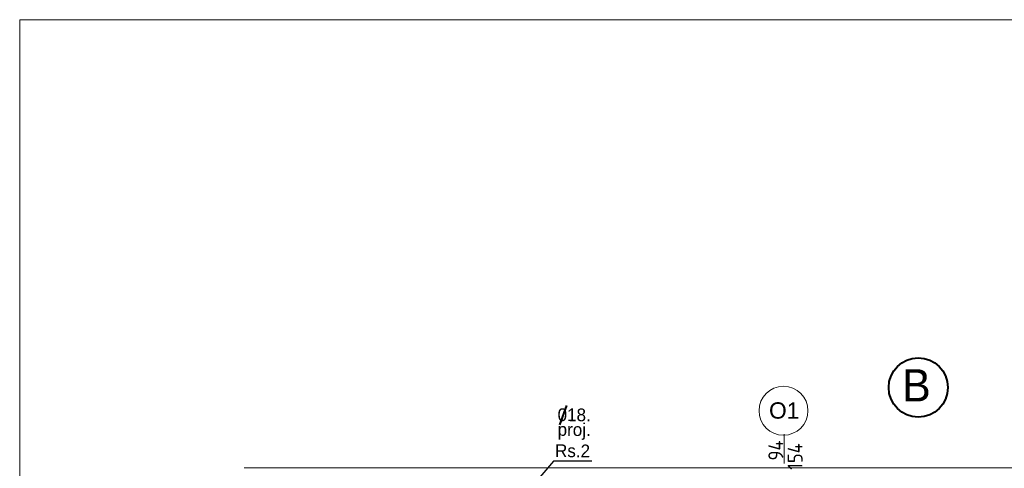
# Model space of a CAD drawing. Header units: millimetres. Extents: x 5545 to 136433, y -146986 to -36607.
# Tile 153 of 159: x 35026 to 35992, y -46570 to -46131. Entities that reach past the tile are written whole.
import ezdxf

# ---------------------------------------------------------------- set-up
doc = ezdxf.new("R2010")
doc.units = ezdxf.units.MM
doc.header["$LTSCALE"] = 8
doc.layers.add('Arc_opisy', color=18, linetype='Continuous')
doc.layers.add('AREA', color=250, linetype='Continuous')
for name, color, linetype, lineweight in [('cienk.', 161, 'Continuous', 15), ('Standard', 7, 'Continuous', 25), ('widok', 2, 'Continuous', 20)]:
    doc.layers.add(name, color=color, linetype=linetype, lineweight=lineweight)
doc.styles.add('ISOCP', font='ISOCP.SHX')
doc.styles.add('leszek', font='simplex.shx')

# ---------------------------------------------------------------- blocks, each defined once
blk = doc.blocks.new('G$C8C1C8AAF')
at = {"layer": 'Arc_opisy', "color": 250, "lineweight": 20, "ltscale": 0.5}
blk.add_line((0, 0), (0, 2926.26), dxfattribs=at)
at = {"layer": 'Arc_opisy', "color": 170, "lineweight": 20, "ltscale": 0.5}
blk.add_line((0, 2926.26), (4156.38, 2926.26), dxfattribs=at)
blk = doc.blocks.new('G$C1C2C7789')
at = {"layer": 'Arc_opisy', "lineweight": 25, "ltscale": 0.1}
blk.add_blockref('G$C8C1C8AAF', (0, 0), dxfattribs=at)
blk = doc.blocks.new('G$CFA82744B')
at = {"layer": 'Arc_opisy', "color": 1, "lineweight": 25, "ltscale": 0.1}
blk.add_blockref('G$C1C2C7789', (0, 0), dxfattribs=at)

msp = doc.modelspace()

# ---------------------------------------------------------------- linework, layer by layer
at = {"layer": 'Arc_opisy', "lineweight": 40, "ltscale": 0.1}
msp.add_line((35562.507, -46508.601), (35555.674, -46527.636), dxfattribs=at)
at = {"layer": 'Arc_opisy', "color": 250, "lineweight": 25, "ltscale": 0.5}
for p, q in [((35549.684, -46563.476), (35516.305, -46602.186)), ((35587.466, -46563.476), (35549.684, -46563.476))]:
    msp.add_line(p, q, dxfattribs=at)
at = {"layer": 'AREA', "color": 250, "lineweight": 40}
msp.add_circle((35907.621, -46491.092), 29.014, dxfattribs=at)
at = {"layer": 'cienk.', "color": 250}
msp.add_circle((35775.409, -46513.854), 24, dxfattribs=at)
at = {"layer": 'Standard', "color": 250, "lineweight": 20}
for p, q in [((35776.077, -46536.73), (35776.077, -46565.665)), ((35246.494, -46569.761), (38099.918, -46569.761))]:
    msp.add_line(p, q, dxfattribs=at)

# ---------------------------------------------------------------- block references
at = {"layer": 'Arc_opisy', "color": 250, "lineweight": 25, "ltscale": 0.1}
msp.add_blockref('G$CFA82744B', (35026.258, -49056.834), dxfattribs=at)

# ---------------------------------------------------------------- texts
at = {"layer": 'cienk.', "color": 250, "linetype": 'Continuous', "lineweight": 18}
msp.add_text('B', height=31.652, dxfattribs=at).set_placement((35891.668, -46504.813))
at = {"layer": 'cienk.', "color": 250, "insert": (35776.14, -46513.747), "char_height": 16, "width": 81.93536, "attachment_point": 5, "style": 'leszek'}
msp.add_mtext('{\\fArial|b0|i0|c0|p34;O1\\P}', dxfattribs=at)
at = {"layer": 'Standard', "color": 250, "linetype": 'Continuous', "lineweight": 25, "style": 'ISOCP'}
for s, p in [('154', (35794.14, -46571.844)), (' 94', (35775.218, -46571.001))]:
    msp.add_text(s, height=14.6659, rotation=90, dxfattribs=at).set_placement(p)
at = {"layer": 'widok', "color": 250, "lineweight": 40}
msp.add_text('018.', height=12.5, rotation=359.550245, dxfattribs=at).set_placement((35553.82, -46524.015))
at = {"layer": 'widok', "color": 250, "lineweight": 5}
for s, p in [('proj.', (35553.842, -46538.471)), ('Rs.2', (35551.295, -46559.285))]:
    msp.add_text(s, height=12.5, rotation=359.550245, dxfattribs=at).set_placement(p)

doc.saveas('drawing.dxf')
